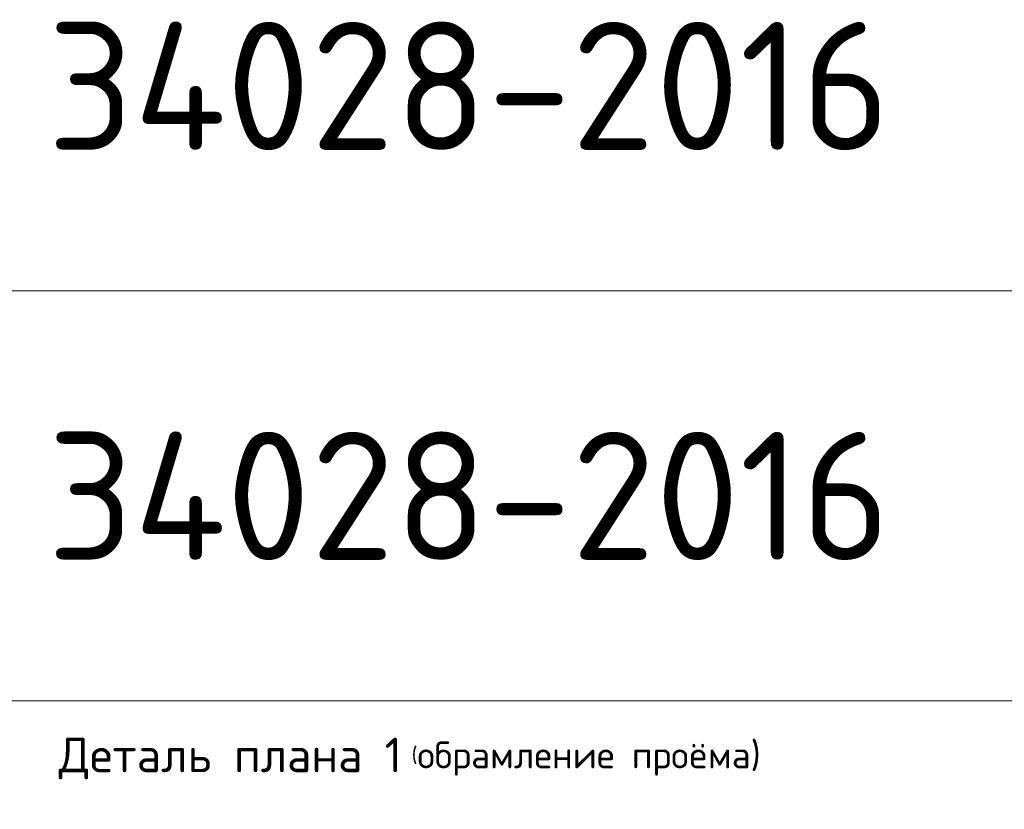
# Model space of a CAD drawing. Header units: metres. Extents: x -38 to 102, y -15 to 21.
# Tile 205 of 229: x 73.7 to 75.62, y 8.76 to 10.31. Entities that reach past the tile are written whole.
import ezdxf

# ---------------------------------------------------------------- set-up
doc = ezdxf.new("R2010")
doc.units = ezdxf.units.M
for name, color, linetype, lineweight in [('XR$3$Текст_ общее_1', 7, 'Continuous', 13), ('XR$4$Текст_ общее_1', 7, 'Continuous', 13), ('XR$5$Текст_ примечание', 7, 'Continuous', 13), ('XR$6$Текст_ общее_1', 7, 'Continuous', 13)]:
    doc.layers.add(name, color=color, linetype=linetype, lineweight=lineweight)
doc.styles.add('ISOCPEUR', font='txt')

msp = doc.modelspace()

# ---------------------------------------------------------------- linework, layer by layer
at = {"layer": 'XR$5$Текст_ примечание', "color": 7, "linetype": 'Continuous', "lineweight": 13, "transparency": 33554687}
for p, q in [((88.9757, 9.7764), (70.4757, 9.7764)), ((88.9757, 8.9764), (70.4757, 8.9764))]:
    msp.add_line(p, q, dxfattribs=at)

# ---------------------------------------------------------------- texts
at = {"layer": 'XR$3$Текст_ общее_1', "color": 7, "linetype": 'Continuous', "lineweight": 13, "transparency": 33554687, "insert": (74.4643, 8.8638), "char_height": 0.0675, "width": 1.405568, "attachment_point": 5, "style": 'ISOCPEUR'}
msp.add_mtext('\\A1;{\\fISOCPEUR|i0|b0;\\H0.067500;\\W1.000000;\\C7;Деталь плана 1\\H0.030000; (\\H0.052500;обрамление проёма)}\\P', dxfattribs=at)
at = {"layer": 'XR$4$Текст_ общее_1', "color": 7, "linetype": 'Continuous', "lineweight": 13, "transparency": 33554687, "insert": (74.4643, 8.8638), "char_height": 0.0675, "width": 1.405568, "attachment_point": 5, "style": 'ISOCPEUR'}
msp.add_mtext('\\A1;{\\fISOCPEUR|i0|b0;\\H0.067500;\\W1.000000;\\C7;Деталь плана 1\\H0.030000; (\\H0.052500;обрамление проёма)}\\P', dxfattribs=at)
at = {"layer": 'XR$5$Текст_ примечание', "color": 7, "linetype": 'Continuous', "lineweight": 35, "transparency": 33554687, "char_height": 0.25, "width": 2.743715, "attachment_point": 7, "style": 'ISOCPEUR'}
for insert in [(72.9066, 10.0514), (72.9066, 9.2514)]:
    msp.add_mtext('\\W0.96;ГОСТ 34028-2016', dxfattribs=dict(at, insert=insert))
at = {"layer": 'XR$6$Текст_ общее_1', "color": 7, "linetype": 'Continuous', "lineweight": 13, "transparency": 33554687, "insert": (74.4643, 8.8638), "char_height": 0.0675, "width": 1.405568, "attachment_point": 5, "style": 'ISOCPEUR'}
msp.add_mtext('\\A1;{\\fISOCPEUR|i0|b0;\\H0.067500;\\W1.000000;\\C7;Деталь плана 1\\H0.030000; (\\H0.052500;обрамление проёма)}\\P', dxfattribs=at)

doc.saveas('drawing.dxf')
